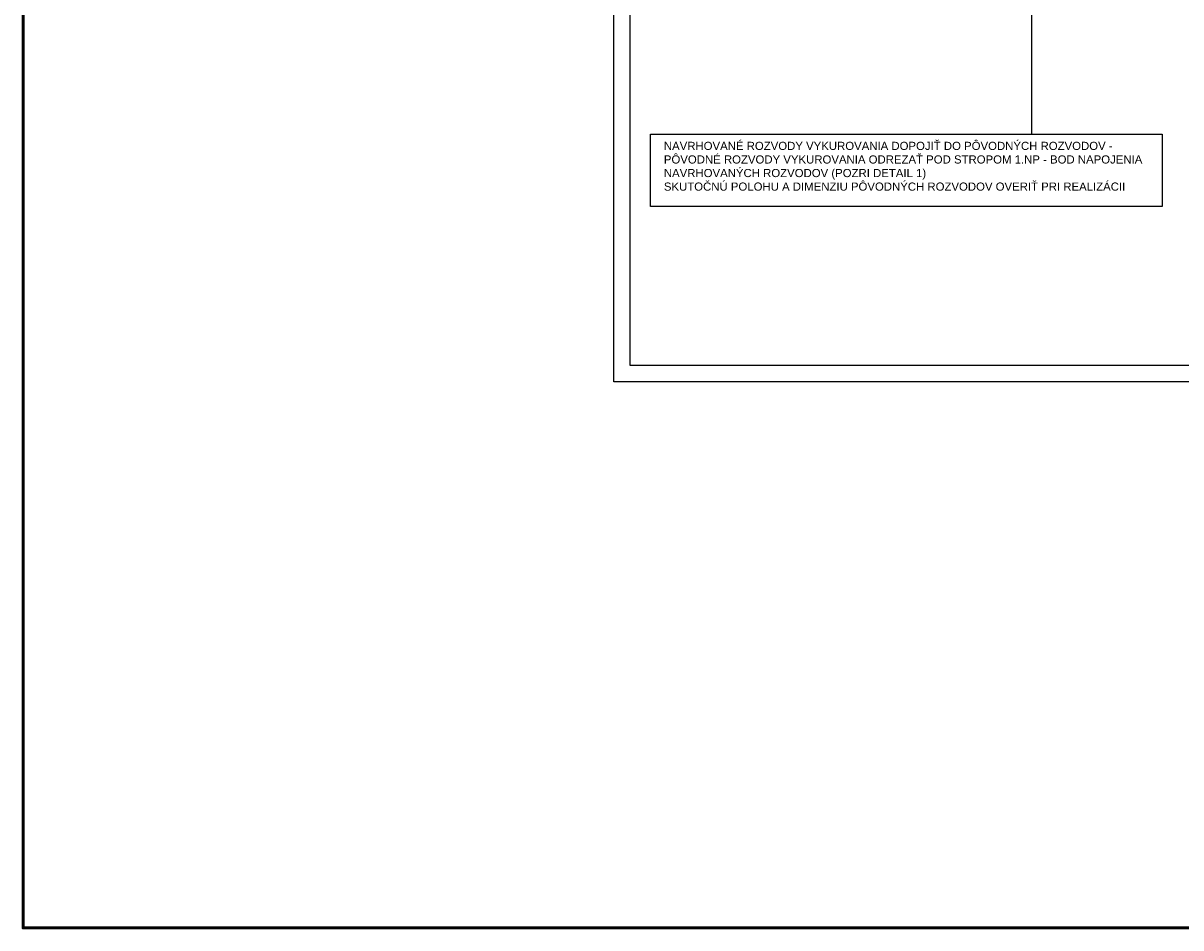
# Model space of a CAD drawing. Header units: millimetres. Extents: x 49721 to 99817, y 15126 to 82527.
# Tile 1 of 25: x 49721 to 67492, y 15126 to 29017. Entities that reach past the tile are written whole.
import ezdxf

# ---------------------------------------------------------------- set-up
doc = ezdxf.new("R2010")
doc.units = ezdxf.units.MM
doc.linetypes.add('DASH', pattern=[75, 50, -25])
doc.layers.add('ODVODN__POTRUBIE', color=7, linetype='Continuous')
doc.layers.add('ramik', color=61, linetype='Continuous', lineweight=25)
doc.styles.add('Arial_4', font='arial.ttf', dxfattribs={"height": 150})

# ---------------------------------------------------------------- blocks, each defined once
blk = doc.blocks.new('*U2')
at = {"layer": 'ramik'}
for points in [[(-630, 0), (0, 0), (0, 594), (-630, 594)], [(-625, 5), (-5, 5), (-5, 589), (-625, 589)]]:
    blk.add_lwpolyline(points, close=True, dxfattribs=at)

msp = doc.modelspace()

# ---------------------------------------------------------------- linework, layer by layer
msp.add_line((65201.7, 29843.9), (65201.7, 27312.3))
at = {"color": 240, "lineweight": 50}
msp.add_lwpolyline([(49721.4, 82527.4), (99817.4, 82527.4), (99817.4, 15125.8), (49721.4, 15125.8)], close=True, dxfattribs=at)
msp.add_lwpolyline([(67205.2, 26200.1), (59350.3, 26200.1), (59350.3, 27312.3), (67205.2, 27312.3)], close=True)

# ---------------------------------------------------------------- block references
at = {"layer": 'ramik', "xscale": -49.99999999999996, "yscale": 49.99999999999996, "zscale": 49.99999999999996}
msp.add_blockref('*U2', (58789.2, 23509.6), dxfattribs=at)

# ---------------------------------------------------------------- texts
at = {"layer": 'ODVODN__POTRUBIE', "color": 172, "linetype": 'DASH', "lineweight": 50, "insert": (59556.2, 27194.6, 0), "char_height": 125, "width": 7535.59, "attachment_point": 1, "style": 'Arial_4'}
msp.add_mtext('\\A1;{\\C256;NAVRHOVANÉ ROZVODY VYKUROVANIA DOPOJIŤ DO PÔVODNÝCH ROZVODOV - PÔVODNÉ ROZVODY VYKUROVANIA ODREZAŤ POD STROPOM 1.NP - BOD NAPOJENIA NAVRHOVANÝCH ROZVODOV (POZRI DETAIL 1)\\PSKUTOČNÚ POLOHU A DIMENZIU PÔVODNÝCH ROZVODOV OVERIŤ PRI REALIZÁCII}', dxfattribs=at)

doc.saveas('drawing.dxf')
